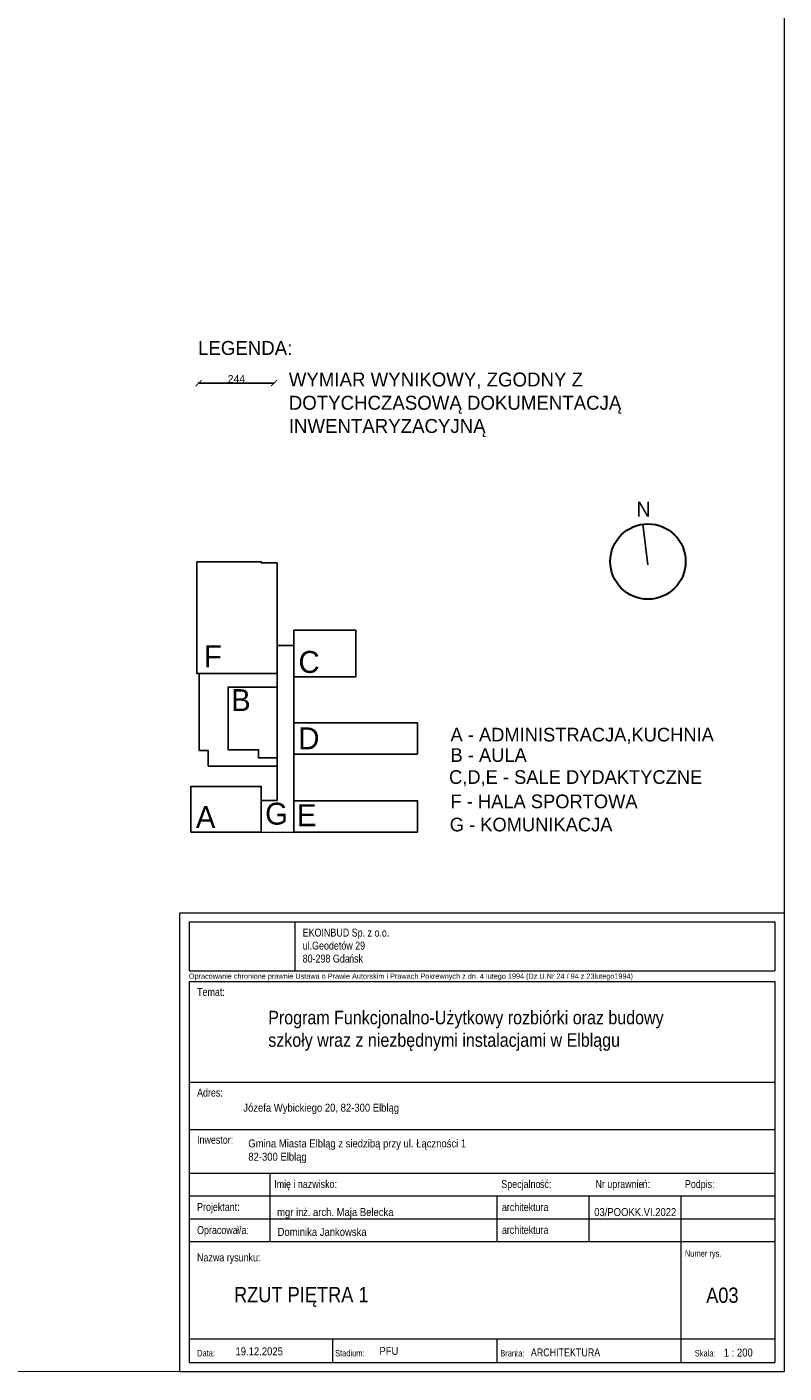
# Model space of a CAD drawing. Header units: centimetres. Extents: x -17621 to 77377, y -18613 to 66.
# Tile 120 of 173: x 36501 to 38944, y -18613 to -14269. Entities that reach past the tile are written whole.
import ezdxf

# ---------------------------------------------------------------- set-up
doc = ezdxf.new("R2010")
doc.units = ezdxf.units.CM
doc.layers.add('0-wymiarowanie rys.CAD', color=5, linetype='Continuous', lineweight=0, true_color=0x0000ff)
doc.layers.add('a_inwentaryzacja', color=141, linetype='Continuous', lineweight=0)
doc.layers.add('Title Blocks', color=7, linetype='Continuous', lineweight=9)
for name, color, linetype in [('PDF3_WIDOKOWA', 7, 'Continuous'), ('PDF_A200 ELEMENTY GŁÓWNE', 7, 'Continuous'), ('PDF_A210 ŚCIANY ZEWNĘTRZNE', 7, 'Continuous'), ('PDF_Text', 7, 'Continuous')]:
    doc.layers.add(name, color=color, linetype=linetype)
doc.styles.add('Arial_10', font='arial.ttf', dxfattribs={"width": 0.85, "height": 0.22})
doc.styles.add('Arial_11', font='arial.ttf', dxfattribs={"width": 0.85, "height": 0.25})
doc.styles.add('Arial_5', font='arial.ttf', dxfattribs={"width": 0.8, "height": 0.13})
doc.styles.add('Arial_6', font='arial.ttf', dxfattribs={"height": 0.085})
doc.styles.add('Arial_7', font='arial.ttf', dxfattribs={"width": 0.8, "height": 0.105})
doc.styles.add('Arial_9', font='arial.ttf', dxfattribs={"width": 0.85, "height": 0.13})
doc.styles.add('PDF Century Gothic', font='GOTHIC.TTF')
doc.dimstyles.new('ISO-25', dxfattribs={"dimtxt": 25, "dimasz": 20, "dimexe": 0.6, "dimexo": 0.375, "dimtad": 1, "dimdec": 0, "dimtxsty": 'PDF Century Gothic', "dimblk": 'ARCHTICK', "dimcen": 2.5, "dimadec": 1, "dimazin": 0, "dimtfac": 1, "dimtdec": 0, "dimtmove": 0, "dimatfit": 3, "dimldrblk": 'ARCHTICK', "dimfxl": 2, "dimfxlon": 1, "dimarcsym": 0})

# ---------------------------------------------------------------- blocks, each defined once
blk = doc.blocks.new('Arkusz - Rzut_ przekrój_ elewacja-1192259-RZUT DACHU')
at = {"layer": 'Title Blocks'}
for p, q in [((19.601, 0.075), (29.45, 0.075)), ((19.601, -7.404), (19.601, 0.075)), ((29.45, 0.075), (29.45, -7.404)), ((19.751, -0.072), (29.299, -0.072)), ((19.751, -0.072), (19.751, -0.872)), ((21.473, -0.072), (21.473, -0.872)), ((29.299, -0.072), (29.299, -0.872)), ((19.751, -0.872), (29.299, -0.872)), ((19.751, -1.048), (29.299, -1.048)), ((19.751, -1.048), (19.751, -7.254)), ((29.299, -1.048), (29.299, -7.254)), ((19.751, -2.689), (29.299, -2.689)), ((19.751, -3.458), (29.299, -3.458)), ((19.751, -4.168), (29.299, -4.168)), ((21.067, -4.168), (21.067, -5.286)), ((19.751, -4.54), (29.299, -4.54)), ((24.767, -4.54), (24.767, -5.286)), ((26.267, -4.54), (26.267, -5.286)), ((27.767, -4.54), (27.767, -7.254)), ((19.751, -4.913), (29.299, -4.913)), ((19.751, -5.286), (29.299, -5.286)), ((19.751, -5.286), (29.299, -5.286)), ((19.751, -6.87), (29.299, -6.87)), ((22.086, -6.87), (22.086, -7.254)), ((24.767, -6.87), (24.767, -7.254)), ((19.601, -7.404), (29.45, -7.404)), ((19.751, -7.254), (29.299, -7.254))]:
    blk.add_line(p, q, dxfattribs=at)
at = {"layer": 'Title Blocks', "attachment_point": 1}
for s, insert, char_height, width, style in [('EKOINBUD Sp. z o.o.', (21.602, -0.184), 0.13, 1.69958, 'Arial_5'), ('ul.Geodetów 29', (21.602, -0.396), 0.13, 1.21856, 'Arial_5'), ('80-298 Gda', (21.602, -0.607), 0.13, 0.91713, 'Arial_5'), ('ńsk', (22.359, -0.607), 0.13, 0.27578, 'Arial_5'), ('Opracowanie chronione prawnie Ustawa o Prawie Autorskim i Prawach Pokrewnych z dn. 4 lutego 1994 (Dz.U.Nr 24 / 94 z 23lutego1994)', (19.747, -0.916), 0.085, 9.17932, 'Arial_6'), ('Temat:', (19.88, -1.151), 0.13, 0.53873, 'Arial_5'), ('Adres:', (19.88, -2.792), 0.13, 0.50667, 'Arial_5'), ('Inwestor:', (19.88, -3.561), 0.13, 0.7119, 'Arial_5'), ('Imi', (21.139, -4.283), 0.13, 0.23089, 'Arial_5'), ('ę i nazwisko:', (21.33, -4.283), 0.13, 1.00051, 'Arial_5'), ('Specjalno', (24.84, -4.283), 0.13, 0.76321, 'Arial_5'), ('ść:', (25.47, -4.283), 0.13, 0.23089, 'Arial_5'), ('Nr uprawnie', (26.375, -4.283), 0.13, 0.92996, 'Arial_5'), ('ń:', (27.143, -4.283), 0.13, 0.14751, 'Arial_5'), ('Podpis:', (27.833, -4.283), 0.13, 0.57722, 'Arial_5'), ('Projektant:', (19.88, -4.656), 0.13, 0.83376, 'Arial_5'), ('architektura', (24.85, -4.658), 0.13, 1.26346, 'Arial_5'), ('Opracowa', (19.88, -5.032), 0.13, 0.78886, 'Arial_5'), ('ł/a:', (20.531, -5.032), 0.13, 0.2373, 'Arial_5'), ('architektura', (24.85, -5.03), 0.13, 1.26346, 'Arial_5'), ('Nazwa rysunku:', (19.88, -5.479), 0.13, 1.23781, 'Arial_5'), ('Numer rys.', (27.833, -5.427), 0.105, 0.64776, 'Arial_7'), ('Data:', (19.88, -7.052), 0.105, 0.32709, 'Arial_7'), ('Stadium:', (22.13, -7.052), 0.105, 0.51949, 'Arial_7'), ('Bran', (24.823, -7.053), 0.105, 0.28219, 'Arial_7'), ('ża:', (25.056, -7.053), 0.105, 0.17316, 'Arial_7'), ('ARCHITEKTURA', (25.322, -7.027), 0.13, 1.34684, 'Arial_5'), ('Skala:', (27.994, -7.053), 0.105, 0.37198, 'Arial_7')]:
    blk.add_mtext(s, dxfattribs=dict(at, insert=insert, char_height=char_height, width=width, style=style))
blk = doc.blocks.new('_ArchTick')
at = {"color": 0, "linetype": 'ByBlock', "const_width": 0.15}
blk.add_lwpolyline([(-0.5, -0.5), (0.5, 0.5)], dxfattribs=at)
blk = doc.blocks.new('*D1179')
at = {"layer": '0-wymiarowanie rys.CAD', "color": 0, "linetype": 'Continuous', "lineweight": -2, "transparency": 16777216}
for p, q in [((37054.6, -15416), (37054.6, -15418.6)), ((37054.6, -15418), (37298.7, -15418)), ((37298.7, -15416), (37298.7, -15418.6))]:
    blk.add_line(p, q, dxfattribs=at)
at = {"layer": 'Defpoints', "color": 0, "linetype": 'Continuous', "transparency": 16777216}
for p in [(37054.6, -15305.1), (37298.7, -15305.1), (37298.7, -15418)]:
    blk.add_point(p, dxfattribs=at)
at = {"layer": '0-wymiarowanie rys.CAD', "color": 0, "linetype": 'Continuous', "lineweight": -2, "transparency": 16777216, "xscale": 20, "yscale": 20, "zscale": 20, "rotation": 180}
blk.add_blockref('_ArchTick', (37054.6, -15418), dxfattribs=at)
at = {"layer": '0-wymiarowanie rys.CAD', "color": 0, "linetype": 'Continuous', "lineweight": -2, "transparency": 16777216, "xscale": 20, "yscale": 20, "zscale": 20}
blk.add_blockref('_ArchTick', (37298.7, -15418), dxfattribs=at)
at = {"layer": '0-wymiarowanie rys.CAD', "color": 0, "linetype": 'Continuous', "transparency": 16777216, "insert": (37176.7, -15404.6), "char_height": 25, "attachment_point": 5, "style": 'PDF Century Gothic'}
blk.add_mtext('244', dxfattribs=at)

msp = doc.modelspace()

# ---------------------------------------------------------------- linework, layer by layer
at = {"layer": 'a_inwentaryzacja', "color": 0, "linetype": 'Continuous', "lineweight": 25}
msp.add_line((38505.1, -16004.3), (38488.3, -15873.3), dxfattribs=at)
at = {"layer": 'a_inwentaryzacja', "lineweight": 25}
for points in [[(37259.2, -16867.5), (37362.4, -16868.3), (37362.4, -16765.8), (37361.6, -16765.8), (37361.6, -16615.6), (37362.4, -16615.6), (37362.4, -16514.6), (37361.6, -16514.6), (37361.6, -16365.8), (37362.4, -16365.8), (37362.4, -16264.2), (37307.8, -16264.2), (37307.8, -16355.4), (37307.8, -16653.7), (37307.8, -16765.1), (37257, -16765.1), (37257, -16867.5)], [(37085.7, -16653.7), (37307.8, -16653.7), (37307.8, -16355.4), (37056.6, -16355.4), (37056.6, -16603.6), (37085.7, -16603.6)]]:
    msp.add_lwpolyline(points, close=True, dxfattribs=at)
at = {"layer": 'PDF3_WIDOKOWA', "color": 7, "lineweight": 5, "true_color": 0xffffff}
msp.add_lwpolyline([(23255.5, -18612.7), (23255.5, -5688.3), (38944.3, -5683.2), (38944.3, -18607.7)], close=True, dxfattribs=at)
at = {"layer": 'PDF_A200 ELEMENTY GŁÓWNE', "lineweight": 30}
msp.add_circle((38505, -15993.8), 121.6, dxfattribs=at)
at = {"layer": 'PDF_A210 ŚCIANY ZEWNĘTRZNE', "lineweight": 25}
for points in [[(37049.1, -15994.3), (37257, -15994.3), (37257, -15998), (37307.8, -15998), (37307.8, -16355.4), (37255.5, -16355.4), (37049.1, -16355.4)], [(37362.4, -16215.6), (37562.7, -16215.6), (37562.7, -16365.8), (37362.4, -16365.8)], [(37307.8, -16626.8), (37248, -16626.8), (37248, -16601.4), (37150, -16601.4), (37150, -16398.7), (37307.8, -16398.7)], [(37761.6, -16615.6), (37362.4, -16615.6), (37362.4, -16514.6), (37761.6, -16514.6)], [(37029.7, -16867.5), (37257, -16867.5), (37257, -16719.5), (37029.7, -16719.5)], [(37761.6, -16867.5), (37362.4, -16867.5), (37362.4, -16765.8), (37761.6, -16765.8)]]:
    msp.add_lwpolyline(points, close=True, dxfattribs=at)

# ---------------------------------------------------------------- block references
at = {"layer": 'Title Blocks', "xscale": 197.9699650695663, "yscale": 197.9699650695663, "zscale": 197.9699650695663}
msp.add_blockref('Arkusz - Rzut_ przekrój_ elewacja-1192259-RZUT DACHU', (33114.1, -17142), dxfattribs=at)

# ---------------------------------------------------------------- texts
at = {"layer": 'PDF_Text', "attachment_point": 4, "style": 'PDF Century Gothic'}
for s, insert, char_height in [('LEGENDA:', (37052.9, -15304.8), 45), ('N', (38467.7, -15824.7), 47.6)]:
    msp.add_mtext(s, dxfattribs=dict(at, insert=insert, char_height=char_height))
at = {"layer": 'PDF_Text', "insert": (37345.8, -15488), "char_height": 45.004, "width": 1344.766, "attachment_point": 4, "style": 'PDF Century Gothic'}
msp.add_mtext('WYMIAR WYNIKOWY, ZGODNY Z DOTYCHCZASOWĄ DOKUMENTACJĄ INWENTARYZACYJNĄ', dxfattribs=at)
at = {"layer": 'PDF_Text', "lineweight": 25, "attachment_point": 4, "style": 'PDF Century Gothic'}
for s, insert, char_height in [('F', (37072.2, -16299.6), 70.7), ('C', (37377.2, -16318.3), 70.7), ('B', (37159.7, -16440.9), 70.7), ('D', (37376.5, -16564.3), 70.7), ('A - ADMINISTRACJA,KUCHNIA', (37867.7, -16556.5), 44.17), ('B - AULA', (37867.7, -16618.5), 44.17), ('C,D,E - SALE DYDAKTYCZNE', (37863, -16693.3), 44.17), ('G', (37269.6, -16808), 70.7), ('E', (37372, -16812.5), 70.7), ('F - HALA SPORTOWA', (37867.7, -16768.1), 44.17), ('A', (37046, -16818.5), 70.7), ('G - KOMUNIKACJA', (37865.3, -16842.8), 44.17)]:
    msp.add_mtext(s, dxfattribs=dict(at, insert=insert, char_height=char_height))
at = {"layer": 'Title Blocks', "attachment_point": 1}
for s, insert, char_height, width, style in [('Program Funkcjonalno-Użytkowy rozbiórki oraz budowy szkoły wraz z niezbędnymi instalacjami w Elblągu', (37279.5, -17443.6), 43.553, 1417.836, 'Arial_10'), ('Józefa Wybickiego 20, 82-300 Elbląg', (37199, -17743.4), 25.736, 678.565, 'Arial_9'), ('Gmina Miasta Elbląg z siedzibą przy ul. Łączności 1 82-300 Elbląg ', (37215.2, -17858.7), 25.736, 715.827, 'Arial_9'), ('mgr in', (37308.2, -18080.3), 25.74, 101.178, 'Arial_9'), ('ż. arch. Maja Belecka', (37391.7, -18080.3), 25.736, 353.447, 'Arial_9'), ('03/POOKK.VI.2022', (38331.5, -18080.3), 25.736, 315.674, 'Arial_9'), ('Dominika Jankowska', (37309.9, -18144.3), 25.736, 437.087, 'Arial_9'), ('RZUT PIĘTRA 1', (37169.1, -18334.8), 49.492, 462.719, 'Arial_11'), ('19.12.2025', (37173.8, -18529.8), 25.74, 183.469, 'Arial_9'), ('PFU', (37638.4, -18528.3), 25.74, 44.518, 'Arial_9')]:
    msp.add_mtext(s, dxfattribs=dict(at, insert=insert, char_height=char_height, width=width, style=style))
at = {"layer": 'Title Blocks', "attachment_point": 1, "rotation": 0.4748}
for s, insert, char_height, width, style in [('A03', (38692.6, -18337.2), 49.49, 176.724, 'Arial_11'), (' 1 : 200', (38741, -18534.3), 25.74, 124.111, 'Arial_9')]:
    msp.add_mtext(s, dxfattribs=dict(at, insert=insert, char_height=char_height, width=width, style=style))

# ---------------------------------------------------------------- dimensions: what is measured, and where the dimension line sits
at = {"layer": '0-wymiarowanie rys.CAD', "linetype": 'Continuous'}
dim = msp.add_linear_dim(base=(37298.7, -15418), p1=(37054.6, -15305.1), p2=(37298.7, -15305.1), dimstyle='ISO-25', dxfattribs=at)
dim.commit()
dim.dimension.update_dxf_attribs({"geometry": '*D1179', "text_midpoint": (37176.7, -15404.6)})

doc.saveas('drawing.dxf')
